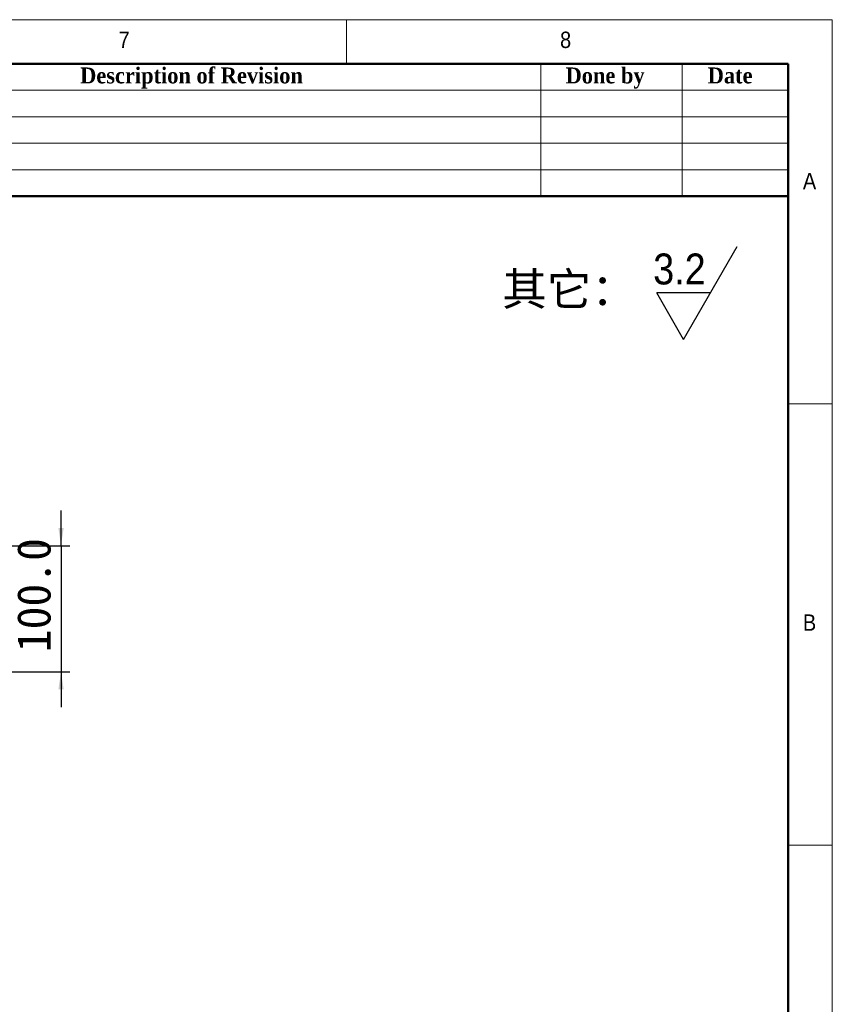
# Model space of a CAD drawing. Header units: millimetres. Extents: x 35 to 2905, y 35 to 2044.
# Tile 8 of 8: x 2261 to 2905, y 1263 to 2044. Entities that reach past the tile are written whole.
import ezdxf

# ---------------------------------------------------------------- set-up
doc = ezdxf.new("R2010")
doc.units = ezdxf.units.MM
doc.header["$LTSCALE"] = 7
doc.layers.add('DIMNS', color=7, linetype='Continuous')
doc.styles.add('SLDTEXTSTYLE0', font='arial.ttf', dxfattribs={"bigfont": 'bigfont'})
doc.styles.add('SLDTEXTSTYLE1', font='Gothic.ttf', dxfattribs={"width": 0.913})
doc.styles.add('SLDTEXTSTYLE2', font='timesbd.ttf', dxfattribs={"width": 0.933})
doc.styles.add('SLDTEXTSTYLE8', font='txt')
doc.dimstyles.new('SLDDIMSTYLE1', dxfattribs={"dimtxt": 26.6, "dimasz": 14, "dimexe": 0, "dimexo": 0.0625, "dimgap": 6.65, "dimtad": 2, "dimdec": 1, "dimrnd": 1e-09, "dimzin": 4, "dimdsep": 46, "dimtxsty": 'SLDTEXTSTYLE8', "dimsah": 1, "dimcen": 0.09, "dimadec": 0, "dimazin": 1, "dimtfac": 1, "dimtdec": 1, "dimtmove": 0, "dimatfit": 0, "dimfxl": 0, "dimfrac": 2, "dimtolj": 1, "dimtzin": 12, "dimarcsym": 0})

# ---------------------------------------------------------------- blocks, each defined once
blk = doc.blocks.new('SW_SFSYMBOL_0')
at = {"layer": 'DIMNS', "color": 0}
for p, q in [((24.04, -36.75), (66.47, 36.75)), ((24.04, -36.75), (2.82, 0)), ((45.26, 0), (2.82, 0))]:
    blk.add_line(p, q, dxfattribs=at)
at = {"layer": 'DIMNS', "color": 0, "insert": (0, 31.29), "char_height": 24.5, "attachment_point": 1, "style": 'SLDTEXTSTYLE1'}
blk.add_mtext('3.2', dxfattribs=at)
blk = doc.blocks.new('_D_24')
at = {"layer": 'DIMNS'}
for p, q in [((2293.57, 1626.98), (2293.57, 1654.98)), ((474.25, 1626.98), (2300.57, 1626.98)), ((2293.57, 1626.98), (2293.57, 1526.98)), ((474.25, 1526.98), (2300.57, 1526.98)), ((2293.57, 1526.98), (2293.57, 1498.98))]:
    blk.add_line(p, q, dxfattribs=at)
for points in [[(2293.57, 1626.98), (2295.67, 1640.98), (2291.47, 1640.98)], [(2293.57, 1526.98), (2291.47, 1512.98), (2295.67, 1512.98)]]:
    blk.add_solid(points, dxfattribs=at)
at = {"layer": 'DIMNS', "insert": (2258.67, 1542.53), "char_height": 26.6, "attachment_point": 1, "rotation": 90, "style": 'SLDTEXTSTYLE8'}
blk.add_mtext('100.0', dxfattribs=at)

msp = doc.modelspace()

# ---------------------------------------------------------------- linework, layer by layer
at = {"color": 7, "linetype": 'Continuous', "lineweight": 18}
for p, q in [((2905, 2044), (35, 2044)), ((2520, 2009), (2520, 2044)), ((2905, 35), (2905, 2044)), ((70, 2009), (2870, 2009)), ((2674, 2009), (2674, 1904)), ((2786, 2009), (2786, 1904)), ((2870, 2009), (2870, 1904)), ((2870, 2009), (2870, 70)), ((2030, 1988), (2870, 1988)), ((2030, 1967), (2870, 1967)), ((2030, 1946), (2870, 1946)), ((2030, 1925), (2870, 1925)), ((2905, 1739.5), (2870, 1739.5)), ((2870, 1389.5), (2905, 1389.5))]:
    msp.add_line(p, q, dxfattribs=at)
at = {"color": 7, "linetype": 'Continuous', "lineweight": 50}
for p, q in [((2870, 2009), (70, 2009)), ((2870, 2009), (2870, 70)), ((2870, 1904), (2030, 1904))]:
    msp.add_line(p, q, dxfattribs=at)

# ---------------------------------------------------------------- block references
at = {"layer": 'DIMNS'}
msp.add_blockref('SW_SFSYMBOL_0', (2763.02, 1827.32), dxfattribs=at)

# ---------------------------------------------------------------- texts
at = {"color": 7, "linetype": 'Continuous', "lineweight": 0}
for s, insert, char_height, attachment_point, style in [('7', (2339.17, 2034.52), 12.96, 1, 'SLDTEXTSTYLE1'), ('8', (2689.17, 2034.52), 12.96, 1, 'SLDTEXTSTYLE1'), ('Description of Revision', (2397.01, 2006.1), 12.6, 2, 'SLDTEXTSTYLE2'), ('Done by', (2724.88, 2006.1), 12.6, 2, 'SLDTEXTSTYLE2'), ('Date', (2824, 2006.1), 12.6, 2, 'SLDTEXTSTYLE2'), ('A', (2881.67, 1922.52), 12.96, 1, 'SLDTEXTSTYLE1'), ('B', (2881.67, 1572.52), 12.96, 1, 'SLDTEXTSTYLE1')]:
    msp.add_mtext(s, dxfattribs=dict(at, insert=insert, char_height=char_height, attachment_point=attachment_point, style=style))
at = {"layer": 'DIMNS', "insert": (2643.32, 1843.39), "char_height": 25.929, "attachment_point": 1, "style": 'SLDTEXTSTYLE0'}
msp.add_mtext('其它：', dxfattribs=at)

# ---------------------------------------------------------------- dimensions: what is measured, and where the dimension line sits
at = {"layer": 'DIMNS'}
dim = msp.add_linear_dim(base=(2293.57, 1526.98), p1=(465.36, 1626.98), p2=(465.36, 1526.98), angle=90, dimstyle='SLDDIMSTYLE1', dxfattribs=at)
dim.commit()
dim.dimension.update_dxf_attribs({"geometry": '_D_24', "text_midpoint": (2293.57, 1584.91), "dimtype": 160})

doc.saveas('drawing.dxf')
